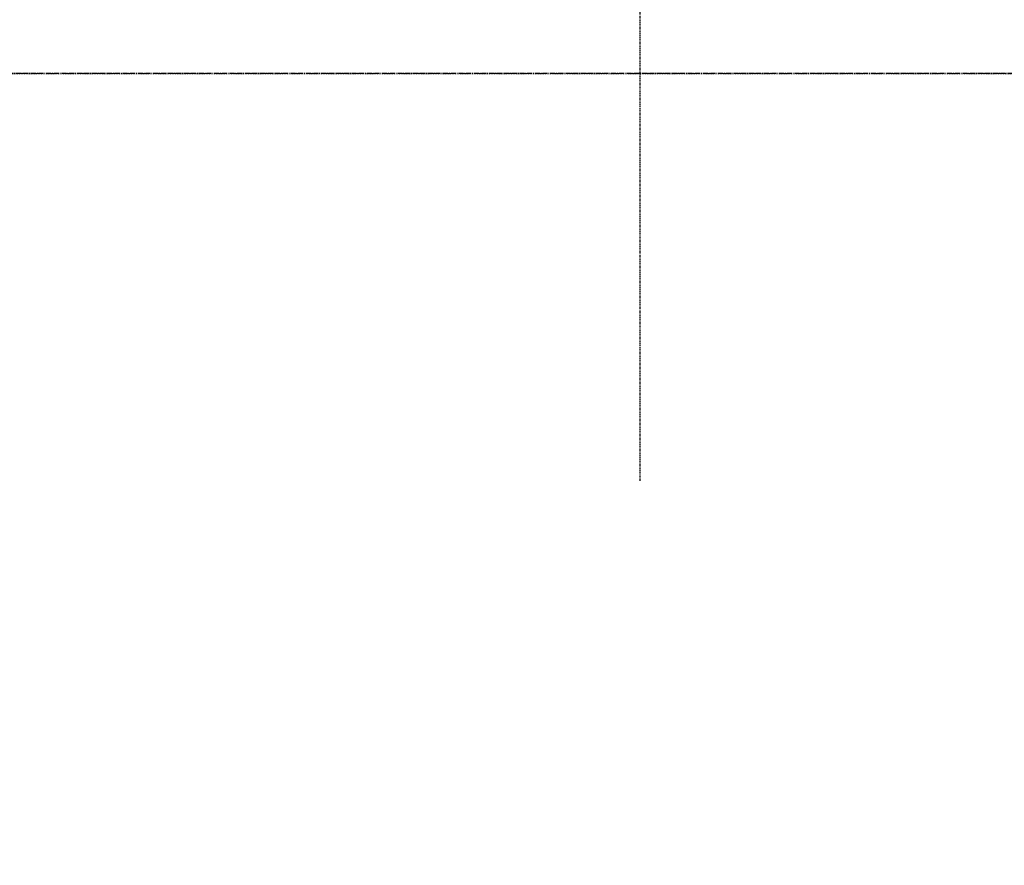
# Model space of a CAD drawing. Header units: inches. Extents: x -266 to 18759, y 463 to 1824.
# Tile 64 of 100: x 1494 to 1639, y 1377 to 1501. Entities that reach past the tile are written whole.
import ezdxf
from ezdxf import colors
from ezdxf.entities.mleader import LeaderData, LeaderLine
from ezdxf.math import Vec2, Vec3

# ---------------------------------------------------------------- set-up
doc = ezdxf.new("R2010")
doc.units = ezdxf.units.IN
doc.header["$MEASUREMENT"] = 0
for name, pattern in [('Center 1_4_', [0.53125, 0.25, -0.09375, 0.09375, -0.09375]), ('CENTER2', [1.125, 0.75, -0.125, 0.125, -0.125]), ('Dash', [0.25, 0.125, -0.125])]:
    doc.linetypes.add(name, pattern=pattern)
for name, color, linetype in [('A-DETL-CNTR', 3, 'Center 1_4_'), ('A-WALL-HDLN', 3, 'Dash'), ('S-ANNO-NOTE', 2, 'Continuous'), ('S-GRID', 1, 'CENTER2')]:
    doc.layers.add(name, color=color, linetype=linetype)
doc.styles.add('Annotative', font='romans.shx', dxfattribs={"width": 0.8, "height": 0.125})

msp = doc.modelspace()

# ---------------------------------------------------------------- linework, layer by layer
at = {"layer": 'A-DETL-CNTR', "lineweight": -3}
msp.add_line((1585.0774, 1433.2059), (1585.0774, 1676.8828), dxfattribs=at)
at = {"layer": 'A-WALL-HDLN'}
msp.add_lwpolyline([(249.0774, 893.2059), (249.0774, 1493.2059), (2153.0774, 1493.2059), (2153.0774, 893.2059)], dxfattribs=at)
at = {"layer": 'S-GRID', "lineweight": -3}
msp.add_line((2229.5745, 1493.2059), (-105.9934, 1493.2059), dxfattribs=at)

# ---------------------------------------------------------------- leaders
at = {"layer": 'S-ANNO-NOTE', "lineweight": -3}
ml = msp.add_multileader_mtext('Standard', dxfattribs=at)
ml.set_content('INSIDE FACE OF WALL', color=256, style='Annotative')
ml.set_leader_properties(color=1, linetype='ByLayer', lineweight=-1)
ml.build(insert=Vec2(0, 0))
ml.multileader.update_dxf_attribs({"text_right_attachment_type": 3, "dogleg_length": 0.125, "arrow_head_size": 12, "scale": 96})
ctx = ml.context
ctx.base_point, ctx.scale, ctx.char_height, ctx.arrow_head_size, ctx.landing_gap_size, ctx.plane_origin = Vec3(-4.4088, 1428.9679), 96, 12, 12, 8.64, Vec3(-108.8048, 1375.7208)
ctx.right_attachment = 3
notes = []
notes.append((ctx, [(1, (1, 1, 0), (111.2712, 1408.9679), (-1, 0), 12, [(0, [(196.835, 1493.2059)], 0, [])])]))
ctx.mtext.insert, ctx.mtext.width, ctx.mtext.defined_height, ctx.mtext.flow_direction = Vec3(4.2312, 1434.9679), 101.061947, 50.638, 5
for ctx, leaders in notes:
    for number, flags, end, landing, length, lines in leaders:
        leader = LeaderData()
        leader.index, (leader.has_last_leader_line, leader.has_dogleg_vector, leader.attachment_direction) = number, flags
        leader.last_leader_point, leader.dogleg_vector, leader.dogleg_length = Vec3(end), Vec3(landing), length
        for number, points, colour, breaks in lines:
            line = LeaderLine()
            line.index, line.vertices, line.color, line.breaks = number, Vec3.list(points), colors.encode_raw_color(colour), breaks
            leader.lines.append(line)
        ctx.leaders.append(leader)

doc.saveas('drawing.dxf')
